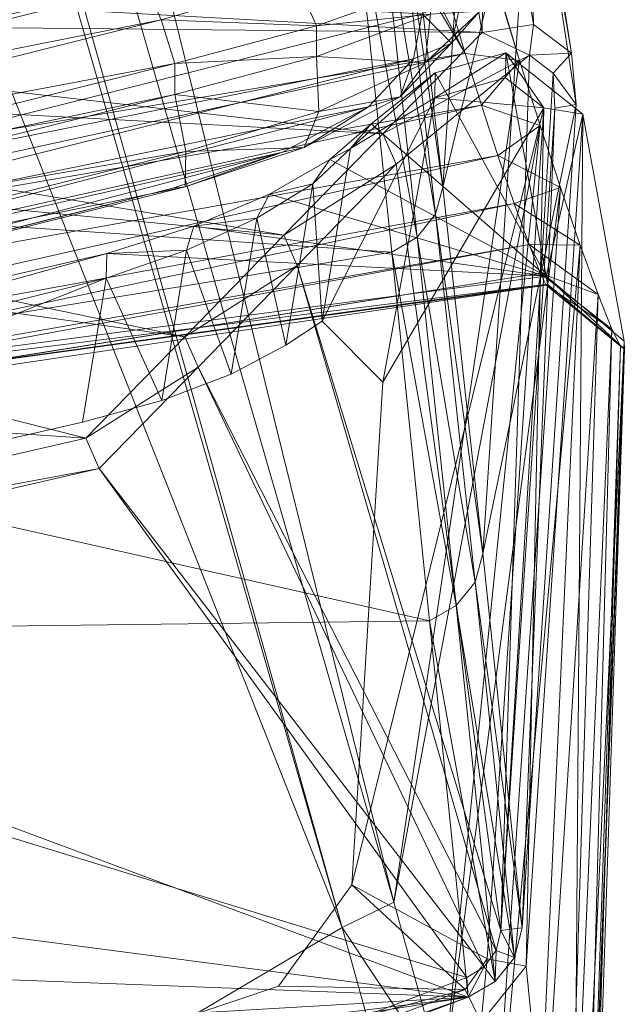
# Model space of a CAD drawing. Header units: inches. Extents: x 813 to 1305, y 19 to 194.
# Tile 135 of 163: x 1181.676 to 1182.601, y 59.761 to 61.268. Entities that reach past the tile are written whole.
import ezdxf

# ---------------------------------------------------------------- set-up
doc = ezdxf.new("R2010")
doc.units = ezdxf.units.IN
doc.header["$MEASUREMENT"] = 0
doc.layers.add('CET color Grey98', color=7, linetype='Continuous', true_color=0xfafafa)
doc.layers.add('CET color Grey99', color=7, linetype='Continuous', true_color=0xfcfcfc)
doc.layers.add('CET Default', color=7, linetype='Continuous')

# ---------------------------------------------------------------- blocks, each defined once
blk = doc.blocks.new('*C286')
at = {"layer": 'CET color Grey98', "linetype": 'Continuous', "lineweight": 0}
for points in [[(-10.023, 20.8553, 16.231), (-10.0147, 20.8859, 15.9454), (-10.0799, 18.9576, 16.6973), (-10.023, 20.8553, 16.231)], [(-10.0147, 20.8859, 15.9454), (-10.0667, 18.9313, 16.5929), (-10.0799, 18.9576, 16.6973), (-10.0147, 20.8859, 15.9454)], [(-10.0147, 20.8859, 15.9454), (-9.9858, 20.7992, 15.675), (-10.0667, 18.9313, 16.5929), (-10.0147, 20.8859, 15.9454)], [(-10.0179, 20.7594, 16.5028), (-10.023, 20.8553, 16.231), (-10.0858, 18.9617, 16.806), (-10.0179, 20.7594, 16.5028)], [(-10.023, 20.8553, 16.231), (-10.0799, 18.9576, 16.6973), (-10.0858, 18.9617, 16.806), (-10.023, 20.8553, 16.231)], [(-9.9858, 20.7992, 15.675), (-10.0456, 18.8782, 16.501), (-10.0667, 18.9313, 16.5929), (-9.9858, 20.7992, 15.675)], [(-9.9858, 20.7992, 15.675), (-9.9371, 20.5998, 15.4756), (-10.0456, 18.8782, 16.501), (-9.9858, 20.7992, 15.675)], [(-10.0179, 20.7594, 16.5028), (-10.0858, 18.9617, 16.806), (-10.0855, 18.9495, 16.9146), (-10.0179, 20.7594, 16.5028)], [(-10.0068, 20.6329, 16.7624), (-10.0179, 20.7594, 16.5028), (-10.0855, 18.9495, 16.9146), (-10.0068, 20.6329, 16.7624)], [(-10.0068, 20.6329, 16.7624), (-10.0855, 18.9495, 16.9146), (-10.022, 18.6021, 18.0046), (-10.0068, 20.6329, 16.7624)], [(-9.9355, 19.906, 18.2244), (-10.0068, 20.6329, 16.7624), (-10.022, 18.6021, 18.0046), (-9.9355, 19.906, 18.2244)], [(-9.9355, 19.906, 18.2244), (-9.8664, 19.9918, 18.2418), (-10.0068, 20.6329, 16.7624), (-9.9355, 19.906, 18.2244)], [(-9.9371, 20.5998, 15.4756), (-10.0184, 18.8029, 16.4277), (-10.0456, 18.8782, 16.501), (-9.9371, 20.5998, 15.4756)], [(-9.9371, 20.5998, 15.4756), (-9.877, 20.3481, 15.3485), (-10.0184, 18.8029, 16.4277), (-9.9371, 20.5998, 15.4756)], [(-8.3805, 20.5992, 15.2105), (-9.6537, 19.8471, 15.1445), (-9.7327, 20.1327, 15.2141), (-8.3805, 20.5992, 15.2105)], [(-9.6537, 19.8471, 15.1445), (-8.3805, 20.5992, 15.2105), (-5.7109, 9.8853, 12.6152), (-9.6537, 19.8471, 15.1445)], [(-8.6794, 20.393, 18.1724), (-8.6781, 20.3631, 18.1111), (-9.8466, 19.9535, 18.3686), (-8.6794, 20.393, 18.1724)], [(-9.8466, 19.9535, 18.3686), (-7.7527, 20.2808, 18.8561), (-8.6794, 20.393, 18.1724), (-9.8466, 19.9535, 18.3686)], [(-9.8664, 19.9918, 18.2418), (-9.8419, 19.9421, 18.2617), (-8.6789, 20.3819, 18.0693), (-9.8664, 19.9918, 18.2418)], [(-8.6789, 20.3819, 18.0693), (-9.8419, 19.9421, 18.2617), (-8.4137, 20.3207, 18.012), (-8.6789, 20.3819, 18.0693)], [(-8.6781, 20.3631, 18.1111), (-9.8449, 19.9236, 18.3084), (-9.8466, 19.9535, 18.3686), (-8.6781, 20.3631, 18.1111)], [(-9.8449, 19.9236, 18.3084), (-8.6781, 20.3631, 18.1111), (-8.153, 19.404, 17.3369), (-9.8449, 19.9236, 18.3084)], [(-9.877, 20.3481, 15.3485), (-9.9881, 18.7147, 16.3719), (-10.0184, 18.8029, 16.4277), (-9.877, 20.3481, 15.3485)], [(-9.877, 20.3481, 15.3485), (-9.8084, 20.0797, 15.267), (-9.9881, 18.7147, 16.3719), (-9.877, 20.3481, 15.3485)], [(-9.8419, 19.9421, 18.2617), (-9.5565, 19.9367, 18.1895), (-8.4137, 20.3207, 18.012), (-9.8419, 19.9421, 18.2617)], [(-9.8466, 19.9535, 18.3686), (-8.0417, 20.1798, 18.9292), (-7.7527, 20.2808, 18.8561), (-9.8466, 19.9535, 18.3686)], [(-9.8466, 19.9535, 18.3686), (-8.2692, 20.0453, 19.0963), (-8.0417, 20.1798, 18.9292), (-9.8466, 19.9535, 18.3686)], [(-9.7327, 20.1327, 15.2141), (-9.6537, 19.8471, 15.1445), (-9.8084, 20.0797, 15.267), (-9.7327, 20.1327, 15.2141)], [(-9.8084, 20.0797, 15.267), (-9.9568, 18.6194, 16.3289), (-9.9881, 18.7147, 16.3719), (-9.8084, 20.0797, 15.267)], [(-9.8084, 20.0797, 15.267), (-9.7328, 19.8084, 15.2023), (-9.9568, 18.6194, 16.3289), (-9.8084, 20.0797, 15.267)], [(-9.6537, 19.8471, 15.1445), (-9.7328, 19.8084, 15.2023), (-9.8084, 20.0797, 15.267), (-9.6537, 19.8471, 15.1445)], [(-9.8466, 19.9535, 18.3686), (-8.3792, 19.8981, 19.3496), (-8.2692, 20.0453, 19.0963), (-9.8466, 19.9535, 18.3686)], [(-9.8664, 19.9918, 18.2418), (-9.9355, 19.906, 18.2244), (-9.876, 19.895, 18.2616), (-9.8664, 19.9918, 18.2418)], [(-9.8419, 19.9421, 18.2617), (-9.8664, 19.9918, 18.2418), (-9.876, 19.895, 18.2616), (-9.8419, 19.9421, 18.2617)], [(-9.8713, 19.9071, 18.3122), (-9.8881, 19.9296, 18.3701), (-9.8466, 19.9535, 18.3686), (-9.8713, 19.9071, 18.3122)], [(-9.8466, 19.9535, 18.3686), (-9.8881, 19.9296, 18.3701), (-9.7877, 19.3776, 19.5489), (-9.8466, 19.9535, 18.3686)], [(-9.8449, 19.9236, 18.3084), (-9.8713, 19.9071, 18.3122), (-9.8466, 19.9535, 18.3686), (-9.8449, 19.9236, 18.3084)], [(-9.8466, 19.9535, 18.3686), (-8.3919, 19.7629, 19.6337), (-8.3792, 19.8981, 19.3496), (-9.8466, 19.9535, 18.3686)], [(-8.3495, 19.3958, 20.4774), (-8.3919, 19.7629, 19.6337), (-9.8466, 19.9535, 18.3686), (-8.3495, 19.3958, 20.4774)], [(-9.7877, 19.3776, 19.5489), (-8.3495, 19.3958, 20.4774), (-9.8466, 19.9535, 18.3686), (-9.7877, 19.3776, 19.5489)], [(-9.8419, 19.9421, 18.2617), (-9.876, 19.895, 18.2616), (-9.6684, 19.7818, 18.1884), (-9.8419, 19.9421, 18.2617)], [(-9.5565, 19.9367, 18.1895), (-9.8419, 19.9421, 18.2617), (-9.6684, 19.7818, 18.1884), (-9.5565, 19.9367, 18.1895)], [(-9.8898, 19.8821, 18.3127), (-9.9176, 19.8927, 18.3642), (-9.8881, 19.9296, 18.3701), (-9.8898, 19.8821, 18.3127)], [(-9.8881, 19.9296, 18.3701), (-9.9176, 19.8927, 18.3642), (-9.8282, 19.3543, 19.5485), (-9.8881, 19.9296, 18.3701)], [(-9.8713, 19.9071, 18.3122), (-9.8898, 19.8821, 18.3127), (-9.8881, 19.9296, 18.3701), (-9.8713, 19.9071, 18.3122)], [(-9.8881, 19.9296, 18.3701), (-9.8282, 19.3543, 19.5485), (-9.7877, 19.3776, 19.5489), (-9.8881, 19.9296, 18.3701)], [(-9.8713, 19.9071, 18.3122), (-9.8449, 19.9236, 18.3084), (-9.2817, 19.1446, 17.5506), (-9.8713, 19.9071, 18.3122)], [(-9.2817, 19.1446, 17.5506), (-9.8449, 19.9236, 18.3084), (-8.153, 19.404, 17.3369), (-9.2817, 19.1446, 17.5506)], [(-9.9355, 19.906, 18.2244), (-10.022, 18.6021, 18.0046), (-9.9623, 18.5926, 18.0424), (-9.9355, 19.906, 18.2244)], [(-9.876, 19.895, 18.2616), (-9.9355, 19.906, 18.2244), (-9.9623, 18.5926, 18.0424), (-9.876, 19.895, 18.2616)], [(-9.8898, 19.8821, 18.3127), (-9.8713, 19.9071, 18.3122), (-9.4333, 18.9893, 17.6823), (-9.8898, 19.8821, 18.3127)], [(-9.4333, 18.9893, 17.6823), (-9.8713, 19.9071, 18.3122), (-9.2817, 19.1446, 17.5506), (-9.4333, 18.9893, 17.6823)], [(-9.6684, 19.7818, 18.1884), (-9.876, 19.895, 18.2616), (-9.9623, 18.5926, 18.0424), (-9.6684, 19.7818, 18.1884)], [(-9.8968, 19.8516, 18.3092), (-9.9293, 19.8474, 18.3542), (-9.9176, 19.8927, 18.3642), (-9.8968, 19.8516, 18.3092)], [(-9.9176, 19.8927, 18.3642), (-9.9293, 19.8474, 18.3542), (-9.8573, 19.3185, 19.5409), (-9.9176, 19.8927, 18.3642)], [(-9.8898, 19.8821, 18.3127), (-9.8968, 19.8516, 18.3092), (-9.9176, 19.8927, 18.3642), (-9.8898, 19.8821, 18.3127)], [(-9.9176, 19.8927, 18.3642), (-9.8573, 19.3185, 19.5409), (-9.8282, 19.3543, 19.5485), (-9.9176, 19.8927, 18.3642)], [(-9.8968, 19.8516, 18.3092), (-9.8898, 19.8821, 18.3127), (-9.5849, 18.8341, 17.8141), (-9.8968, 19.8516, 18.3092)], [(-9.5849, 18.8341, 17.8141), (-9.8898, 19.8821, 18.3127), (-9.4333, 18.9893, 17.6823), (-9.5849, 18.8341, 17.8141)], [(-9.9795, 18.5931, 18.113), (-10.012, 18.5876, 18.1575), (-9.9293, 19.8474, 18.3542), (-9.9795, 18.5931, 18.113)], [(-9.9293, 19.8474, 18.3542), (-10.012, 18.5876, 18.1575), (-9.869, 19.2746, 19.5297), (-9.9293, 19.8474, 18.3542)], [(-9.9795, 18.5931, 18.113), (-9.8968, 19.8516, 18.3092), (-9.9769, 18.5393, 18.1031), (-9.9795, 18.5931, 18.113)], [(-9.8968, 19.8516, 18.3092), (-9.9795, 18.5931, 18.113), (-9.9293, 19.8474, 18.3542), (-9.8968, 19.8516, 18.3092)], [(-9.9769, 18.5393, 18.1031), (-9.8968, 19.8516, 18.3092), (-9.9405, 18.5118, 18.089), (-9.9769, 18.5393, 18.1031)], [(-9.9405, 18.5118, 18.089), (-9.8968, 19.8516, 18.3092), (-9.7366, 18.6789, 17.9458), (-9.9405, 18.5118, 18.089)], [(-9.9293, 19.8474, 18.3542), (-9.869, 19.2746, 19.5297), (-9.8573, 19.3185, 19.5409), (-9.9293, 19.8474, 18.3542)], [(-9.7366, 18.6789, 17.9458), (-9.8968, 19.8516, 18.3092), (-9.5849, 18.8341, 17.8141), (-9.7366, 18.6789, 17.9458)], [(-9.7328, 19.8084, 15.2023), (-9.6537, 19.8471, 15.1445), (-6.4538, 8.4509, 12.4195), (-9.7328, 19.8084, 15.2023)], [(-9.6537, 19.8471, 15.1445), (-6.3755, 8.4869, 12.3648), (-6.4538, 8.4509, 12.4195), (-9.6537, 19.8471, 15.1445)], [(-6.3755, 8.4869, 12.3648), (-9.6537, 19.8471, 15.1445), (-5.7109, 9.8853, 12.6152), (-6.3755, 8.4869, 12.3648)], [(-9.7328, 19.8084, 15.2023), (-9.9255, 18.5204, 16.295), (-9.9568, 18.6194, 16.3289), (-9.7328, 19.8084, 15.2023)], [(-6.8688, 8.245, 13.4908), (-9.9255, 18.5204, 16.295), (-9.7328, 19.8084, 15.2023), (-6.8688, 8.245, 13.4908)], [(-6.4538, 8.4509, 12.4195), (-6.8688, 8.245, 13.4908), (-9.7328, 19.8084, 15.2023), (-6.4538, 8.4509, 12.4195)], [(-9.7161, 19.0122, 18.0577), (-9.6684, 19.7818, 18.1884), (-9.9623, 18.5926, 18.0424), (-9.7161, 19.0122, 18.0577)], [(-8.3079, 19.0452, 21.3281), (-8.3495, 19.3958, 20.4774), (-9.7877, 19.3776, 19.5489), (-8.3079, 19.0452, 21.3281)], [(-8.153, 19.404, 17.3369), (-8.1352, 19.357, 17.3634), (-9.2817, 19.1446, 17.5506), (-8.153, 19.404, 17.3369)], [(-9.7877, 19.3776, 19.5489), (-9.8282, 19.3543, 19.5485), (-9.73, 18.8134, 20.7349), (-9.7877, 19.3776, 19.5489)], [(-9.73, 18.8134, 20.7349), (-8.3079, 19.0452, 21.3281), (-9.7877, 19.3776, 19.5489), (-9.73, 18.8134, 20.7349)], [(-9.8282, 19.3543, 19.5485), (-9.8573, 19.3185, 19.5409), (-9.7686, 18.7903, 20.732), (-9.8282, 19.3543, 19.5485)], [(-9.8282, 19.3543, 19.5485), (-9.7686, 18.7903, 20.732), (-9.73, 18.8134, 20.7349), (-9.8282, 19.3543, 19.5485)], [(-9.2563, 19.0737, 17.5233), (-9.2926, 18.8535, 17.4893), (-8.0301, 19.3542, 17.3059), (-9.2563, 19.0737, 17.5233)], [(-9.2926, 18.8535, 17.4893), (-7.9854, 19.1817, 17.2632), (-8.0301, 19.3542, 17.3059), (-9.2926, 18.8535, 17.4893)], [(-8.1352, 19.357, 17.3634), (-9.2614, 19.0981, 17.5767), (-9.2817, 19.1446, 17.5506), (-8.1352, 19.357, 17.3634)], [(-8.1352, 19.357, 17.3634), (-6.7623, 18.931, 18.7854), (-9.2614, 19.0981, 17.5767), (-8.1352, 19.357, 17.3634)], [(-9.8573, 19.3185, 19.5409), (-9.869, 19.2746, 19.5297), (-9.7965, 18.7554, 20.7232), (-9.8573, 19.3185, 19.5409)], [(-9.8573, 19.3185, 19.5409), (-9.7965, 18.7554, 20.7232), (-9.7686, 18.7903, 20.732), (-9.8573, 19.3185, 19.5409)], [(-10.012, 18.5876, 18.1575), (-9.9436, 18.1447, 19.3529), (-9.869, 19.2746, 19.5297), (-10.012, 18.5876, 18.1575)], [(-9.869, 19.2746, 19.5297), (-9.9436, 18.1447, 19.3529), (-9.8081, 18.7138, 20.7108), (-9.869, 19.2746, 19.5297)], [(-9.869, 19.2746, 19.5297), (-9.8081, 18.7138, 20.7108), (-9.7965, 18.7554, 20.7232), (-9.869, 19.2746, 19.5297)], [(-9.2926, 18.8535, 17.4893), (-9.2936, 18.8156, 17.4323), (-7.9854, 19.1817, 17.2632), (-9.2926, 18.8535, 17.4893)], [(-9.2936, 18.8156, 17.4323), (-8.0486, 19.1016, 17.2123), (-7.9854, 19.1817, 17.2632), (-9.2936, 18.8156, 17.4323)], [(-9.966, 18.864, 16.7272), (-8.0566, 19.148, 17.021), (-8.0531, 19.1272, 17.1172), (-9.966, 18.864, 16.7272)], [(-9.966, 18.864, 16.7272), (-9.9569, 18.8455, 16.6439), (-8.0566, 19.148, 17.021), (-9.966, 18.864, 16.7272)], [(-9.9569, 18.8455, 16.6439), (-8.0551, 19.149, 16.9237), (-8.0566, 19.148, 17.021), (-9.9569, 18.8455, 16.6439)], [(-9.9569, 18.8455, 16.6439), (-9.9399, 18.802, 16.572), (-8.0551, 19.149, 16.9237), (-9.9569, 18.8455, 16.6439)], [(-9.9399, 18.802, 16.572), (-8.0496, 19.1341, 16.8263), (-8.0551, 19.149, 16.9237), (-9.9399, 18.802, 16.572)], [(-9.2817, 19.1446, 17.5506), (-9.2614, 19.0981, 17.5767), (-9.4333, 18.9893, 17.6823), (-9.2817, 19.1446, 17.5506)], [(-9.968, 18.8624, 16.8138), (-8.0531, 19.1272, 17.1172), (-8.0486, 19.1016, 17.2123), (-9.968, 18.8624, 16.8138)], [(-9.968, 18.8624, 16.8138), (-9.966, 18.864, 16.7272), (-8.0531, 19.1272, 17.1172), (-9.968, 18.8624, 16.8138)], [(-9.9399, 18.802, 16.572), (-9.9173, 18.7388, 16.5175), (-8.0496, 19.1341, 16.8263), (-9.9399, 18.802, 16.572)], [(-9.9173, 18.7388, 16.5175), (-8.0352, 19.0825, 16.7462), (-8.0496, 19.1341, 16.8263), (-9.9173, 18.7388, 16.5175)], [(-9.9661, 18.85, 16.8999), (-9.968, 18.8624, 16.8138), (-8.0486, 19.1016, 17.2123), (-9.9661, 18.85, 16.8999)], [(-9.9661, 18.85, 16.8999), (-8.0486, 19.1016, 17.2123), (-9.2936, 18.8156, 17.4323), (-9.9661, 18.85, 16.8999)], [(-9.2614, 19.0981, 17.5767), (-9.413, 18.9429, 17.7084), (-9.4333, 18.9893, 17.6823), (-9.2614, 19.0981, 17.5767)], [(-9.2614, 19.0981, 17.5767), (-7.6907, 18.702, 18.9099), (-9.413, 18.9429, 17.7084), (-9.2614, 19.0981, 17.5767)], [(-6.7623, 18.931, 18.7854), (-7.6907, 18.702, 18.9099), (-9.2614, 19.0981, 17.5767), (-6.7623, 18.931, 18.7854)], [(-9.9173, 18.7388, 16.5175), (-9.8923, 18.6656, 16.478), (-8.0352, 19.0825, 16.7462), (-9.9173, 18.7388, 16.5175)], [(-9.8923, 18.6656, 16.478), (-8.0156, 19.0014, 16.6938), (-8.0352, 19.0825, 16.7462), (-9.8923, 18.6656, 16.478)], [(-9.2926, 18.8535, 17.4893), (-9.2563, 19.0737, 17.5233), (-9.3779, 19.0405, 17.5635), (-9.2926, 18.8535, 17.4893)], [(-8.2668, 18.7149, 22.1869), (-8.3079, 19.0452, 21.3281), (-9.73, 18.8134, 20.7349), (-8.2668, 18.7149, 22.1869)], [(-9.4157, 18.8105, 17.5285), (-9.3779, 19.0405, 17.5635), (-9.4839, 19.0003, 17.6316), (-9.4157, 18.8105, 17.5285)], [(-9.4157, 18.8105, 17.5285), (-9.2926, 18.8535, 17.4893), (-9.3779, 19.0405, 17.5635), (-9.4157, 18.8105, 17.5285)], [(-9.7161, 19.0122, 18.0577), (-9.9623, 18.5926, 18.0424), (-9.7955, 18.5771, 17.997), (-9.7161, 19.0122, 18.0577)], [(-9.7161, 19.0122, 18.0577), (-9.7955, 18.5771, 17.997), (-9.623, 18.9191, 17.8376), (-9.7161, 19.0122, 18.0577)], [(-9.8923, 18.6656, 16.478), (-9.8671, 18.5886, 16.4463), (-8.0156, 19.0014, 16.6938), (-9.8923, 18.6656, 16.478)], [(-9.8671, 18.5886, 16.4463), (-7.9966, 18.9122, 16.6566), (-8.0156, 19.0014, 16.6938), (-9.8671, 18.5886, 16.4463)], [(-9.4333, 18.9893, 17.6823), (-9.413, 18.9429, 17.7084), (-9.5849, 18.8341, 17.8141), (-9.4333, 18.9893, 17.6823)], [(-9.5233, 18.7617, 17.5957), (-9.4839, 19.0003, 17.6316), (-9.5678, 18.9558, 17.7234), (-9.5233, 18.7617, 17.5957)], [(-9.5233, 18.7617, 17.5957), (-9.4157, 18.8105, 17.5285), (-9.4839, 19.0003, 17.6316), (-9.5233, 18.7617, 17.5957)], [(-10.0855, 18.9495, 16.9146), (-10.0858, 18.9617, 16.806), (-9.9661, 18.85, 16.8999), (-10.0855, 18.9495, 16.9146)], [(-10.0858, 18.9617, 16.806), (-9.968, 18.8624, 16.8138), (-9.9661, 18.85, 16.8999), (-10.0858, 18.9617, 16.806)], [(-10.0858, 18.9617, 16.806), (-10.0799, 18.9576, 16.6973), (-9.968, 18.8624, 16.8138), (-10.0858, 18.9617, 16.806)], [(-10.0799, 18.9576, 16.6973), (-9.966, 18.864, 16.7272), (-9.968, 18.8624, 16.8138), (-10.0799, 18.9576, 16.6973)], [(-10.0799, 18.9576, 16.6973), (-10.0667, 18.9313, 16.5929), (-9.966, 18.864, 16.7272), (-10.0799, 18.9576, 16.6973)], [(-10.022, 18.6021, 18.0046), (-10.0855, 18.9495, 16.9146), (-9.9661, 18.85, 16.8999), (-10.022, 18.6021, 18.0046)], [(-9.609, 18.7088, 17.6871), (-9.5678, 18.9558, 17.7234), (-9.623, 18.9191, 17.8376), (-9.609, 18.7088, 17.6871)], [(-9.609, 18.7088, 17.6871), (-9.5233, 18.7617, 17.5957), (-9.5678, 18.9558, 17.7234), (-9.609, 18.7088, 17.6871)], [(-9.413, 18.9429, 17.7084), (-9.5646, 18.7876, 17.8402), (-9.5849, 18.8341, 17.8141), (-9.413, 18.9429, 17.7084)], [(-9.413, 18.9429, 17.7084), (-7.9261, 18.6321, 18.967), (-9.5646, 18.7876, 17.8402), (-9.413, 18.9429, 17.7084)], [(-7.6907, 18.702, 18.9099), (-7.9261, 18.6321, 18.967), (-9.413, 18.9429, 17.7084), (-7.6907, 18.702, 18.9099)], [(-10.0667, 18.9313, 16.5929), (-9.9569, 18.8455, 16.6439), (-9.966, 18.864, 16.7272), (-10.0667, 18.9313, 16.5929)], [(-10.0667, 18.9313, 16.5929), (-10.0456, 18.8782, 16.501), (-9.9569, 18.8455, 16.6439), (-10.0667, 18.9313, 16.5929)], [(-9.8671, 18.5886, 16.4463), (-9.8421, 18.5093, 16.4205), (-7.9966, 18.9122, 16.6566), (-9.8671, 18.5886, 16.4463)], [(-9.8421, 18.5093, 16.4205), (-7.9789, 18.8196, 16.6276), (-7.9966, 18.9122, 16.6566), (-9.8421, 18.5093, 16.4205)], [(-9.7955, 18.5771, 17.997), (-9.6667, 18.6546, 17.7976), (-9.623, 18.9191, 17.8376), (-9.7955, 18.5771, 17.997)], [(-9.6667, 18.6546, 17.7976), (-9.609, 18.7088, 17.6871), (-9.623, 18.9191, 17.8376), (-9.6667, 18.6546, 17.7976)], [(-10.0456, 18.8782, 16.501), (-9.9399, 18.802, 16.572), (-9.9569, 18.8455, 16.6439), (-10.0456, 18.8782, 16.501)], [(-10.0456, 18.8782, 16.501), (-10.0184, 18.8029, 16.4277), (-9.9399, 18.802, 16.572), (-10.0456, 18.8782, 16.501)], [(-9.2936, 18.8156, 17.4323), (-9.2926, 18.8535, 17.4893), (-9.4157, 18.8105, 17.5285), (-9.2936, 18.8156, 17.4323)], [(-9.9045, 18.5085, 17.9621), (-10.022, 18.6021, 18.0046), (-9.9661, 18.85, 16.8999), (-9.9045, 18.5085, 17.9621)], [(-9.7963, 18.5391, 17.9401), (-9.9045, 18.5085, 17.9621), (-9.9661, 18.85, 16.8999), (-9.7963, 18.5391, 17.9401)], [(-9.6983, 18.6173, 17.7717), (-9.7963, 18.5391, 17.9401), (-9.9661, 18.85, 16.8999), (-9.6983, 18.6173, 17.7717)], [(-9.9661, 18.85, 16.8999), (-9.2936, 18.8156, 17.4323), (-9.4267, 18.7739, 17.4772), (-9.9661, 18.85, 16.8999)], [(-9.9661, 18.85, 16.8999), (-9.4267, 18.7739, 17.4772), (-9.5427, 18.7249, 17.5515), (-9.9661, 18.85, 16.8999)], [(-9.9661, 18.85, 16.8999), (-9.5427, 18.7249, 17.5515), (-9.6352, 18.6716, 17.6514), (-9.9661, 18.85, 16.8999)], [(-9.6352, 18.6716, 17.6514), (-9.6983, 18.6173, 17.7717), (-9.9661, 18.85, 16.8999), (-9.6352, 18.6716, 17.6514)], [(-9.5849, 18.8341, 17.8141), (-9.5646, 18.7876, 17.8402), (-9.7366, 18.6789, 17.9458), (-9.5849, 18.8341, 17.8141)], [(-7.9789, 18.8196, 16.6276), (-9.8421, 18.5093, 16.4205), (-7.1463, 13.9871, 15.2796), (-7.9789, 18.8196, 16.6276)], [(-9.73, 18.8134, 20.7349), (-9.7686, 18.7903, 20.732), (-9.6733, 18.2711, 21.931), (-9.73, 18.8134, 20.7349)], [(-9.6733, 18.2711, 21.931), (-8.2668, 18.7149, 22.1869), (-9.73, 18.8134, 20.7349), (-9.6733, 18.2711, 21.931)], [(-9.4267, 18.7739, 17.4772), (-9.4157, 18.8105, 17.5285), (-9.5233, 18.7617, 17.5957), (-9.4267, 18.7739, 17.4772)], [(-9.4267, 18.7739, 17.4772), (-9.2936, 18.8156, 17.4323), (-9.4157, 18.8105, 17.5285), (-9.4267, 18.7739, 17.4772)], [(-10.0184, 18.8029, 16.4277), (-9.9173, 18.7388, 16.5175), (-9.9399, 18.802, 16.572), (-10.0184, 18.8029, 16.4277)], [(-10.0184, 18.8029, 16.4277), (-9.9881, 18.7147, 16.3719), (-9.9173, 18.7388, 16.5175), (-10.0184, 18.8029, 16.4277)], [(-9.7686, 18.7903, 20.732), (-9.7965, 18.7554, 20.7232), (-9.7095, 18.2481, 21.9256), (-9.7686, 18.7903, 20.732)], [(-9.7686, 18.7903, 20.732), (-9.7095, 18.2481, 21.9256), (-9.6733, 18.2711, 21.931), (-9.7686, 18.7903, 20.732)], [(-9.5646, 18.7876, 17.8402), (-9.7163, 18.6324, 17.9719), (-9.7366, 18.6789, 17.9458), (-9.5646, 18.7876, 17.8402)], [(-9.5646, 18.7876, 17.8402), (-8.1197, 18.5478, 19.0993), (-9.7163, 18.6324, 17.9719), (-9.5646, 18.7876, 17.8402)], [(-7.9261, 18.6321, 18.967), (-8.1197, 18.5478, 19.0993), (-9.5646, 18.7876, 17.8402), (-7.9261, 18.6321, 18.967)], [(-9.5427, 18.7249, 17.5515), (-9.5233, 18.7617, 17.5957), (-9.609, 18.7088, 17.6871), (-9.5427, 18.7249, 17.5515)], [(-9.5427, 18.7249, 17.5515), (-9.4267, 18.7739, 17.4772), (-9.5233, 18.7617, 17.5957), (-9.5427, 18.7249, 17.5515)], [(-9.7965, 18.7554, 20.7232), (-9.8081, 18.7138, 20.7108), (-9.7357, 18.2141, 21.9155), (-9.7965, 18.7554, 20.7232)], [(-9.7965, 18.7554, 20.7232), (-9.7357, 18.2141, 21.9155), (-9.7095, 18.2481, 21.9256), (-9.7965, 18.7554, 20.7232)], [(-9.9881, 18.7147, 16.3719), (-9.8923, 18.6656, 16.478), (-9.9173, 18.7388, 16.5175), (-9.9881, 18.7147, 16.3719)], [(-9.6352, 18.6716, 17.6514), (-9.5427, 18.7249, 17.5515), (-9.609, 18.7088, 17.6871), (-9.6352, 18.6716, 17.6514)], [(-9.9881, 18.7147, 16.3719), (-9.9568, 18.6194, 16.3289), (-9.8923, 18.6656, 16.478), (-9.9881, 18.7147, 16.3719)], [(-9.9436, 18.1447, 19.3529), (-9.8749, 17.7114, 20.5518), (-9.8081, 18.7138, 20.7108), (-9.9436, 18.1447, 19.3529)], [(-9.8081, 18.7138, 20.7108), (-9.8749, 17.7114, 20.5518), (-9.7468, 18.1747, 21.9021), (-9.8081, 18.7138, 20.7108)], [(-9.8081, 18.7138, 20.7108), (-9.7468, 18.1747, 21.9021), (-9.7357, 18.2141, 21.9155), (-9.8081, 18.7138, 20.7108)], [(-8.2257, 18.4068, 23.0539), (-8.2668, 18.7149, 22.1869), (-9.6733, 18.2711, 21.931), (-8.2257, 18.4068, 23.0539)], [(-9.6352, 18.6716, 17.6514), (-9.609, 18.7088, 17.6871), (-9.6667, 18.6546, 17.7976), (-9.6352, 18.6716, 17.6514)], [(-9.7366, 18.6789, 17.9458), (-9.7163, 18.6324, 17.9719), (-9.9405, 18.5118, 18.089), (-9.7366, 18.6789, 17.9458)], [(-9.6983, 18.6173, 17.7717), (-9.6352, 18.6716, 17.6514), (-9.6667, 18.6546, 17.7976), (-9.6983, 18.6173, 17.7717)], [(-9.9568, 18.6194, 16.3289), (-9.8671, 18.5886, 16.4463), (-9.8923, 18.6656, 16.478), (-9.9568, 18.6194, 16.3289)], [(-9.7955, 18.5771, 17.997), (-9.7963, 18.5391, 17.9401), (-9.6667, 18.6546, 17.7976), (-9.7955, 18.5771, 17.997)], [(-9.7963, 18.5391, 17.9401), (-9.6983, 18.6173, 17.7717), (-9.6667, 18.6546, 17.7976), (-9.7963, 18.5391, 17.9401)], [(-9.7163, 18.6324, 17.9719), (-9.8679, 18.4772, 18.1037), (-9.9405, 18.5118, 18.089), (-9.7163, 18.6324, 17.9719)], [(-9.7163, 18.6324, 17.9719), (-8.2123, 18.4611, 19.3139), (-9.8679, 18.4772, 18.1037), (-9.7163, 18.6324, 17.9719)], [(-8.1197, 18.5478, 19.0993), (-8.2123, 18.4611, 19.3139), (-9.7163, 18.6324, 17.9719), (-8.1197, 18.5478, 19.0993)], [(-9.9568, 18.6194, 16.3289), (-9.9255, 18.5204, 16.295), (-9.8671, 18.5886, 16.4463), (-9.9568, 18.6194, 16.3289)], [(-9.9623, 18.5926, 18.0424), (-10.022, 18.6021, 18.0046), (-9.9045, 18.5085, 17.9621), (-9.9623, 18.5926, 18.0424)], [(-7.7857, 18.6026, 32.6297), (-7.864, 18.2406, 30.7909), (-9.2172, 17.6854, 30.797), (-7.7857, 18.6026, 32.6297)], [(-9.109, 18.1461, 32.5972), (-7.7857, 18.6026, 32.6297), (-9.2172, 17.6854, 30.797), (-9.109, 18.1461, 32.5972)], [(-9.9795, 18.5931, 18.113), (-9.9769, 18.5393, 18.1031), (-10.012, 18.5876, 18.1575), (-9.9795, 18.5931, 18.113)], [(-9.9769, 18.5393, 18.1031), (-10.0049, 18.5089, 18.1394), (-10.012, 18.5876, 18.1575), (-9.9769, 18.5393, 18.1031)], [(-10.012, 18.5876, 18.1575), (-10.0049, 18.5089, 18.1394), (-9.9436, 18.1447, 19.3529), (-10.012, 18.5876, 18.1575)], [(-9.9037, 18.5465, 18.0188), (-9.9623, 18.5926, 18.0424), (-9.9045, 18.5085, 17.9621), (-9.9037, 18.5465, 18.0188)], [(-9.9623, 18.5926, 18.0424), (-9.9037, 18.5465, 18.0188), (-9.7955, 18.5771, 17.997), (-9.9623, 18.5926, 18.0424)], [(-9.9255, 18.5204, 16.295), (-9.8421, 18.5093, 16.4205), (-9.8671, 18.5886, 16.4463), (-9.9255, 18.5204, 16.295)], [(-9.1485, 18.1237, 32.6031), (-9.1767, 18.0869, 32.6109), (-9.0436, 18.5921, 34.4021), (-9.1485, 18.1237, 32.6031)], [(-9.1767, 18.0869, 32.6109), (-9.0741, 18.5546, 34.411), (-9.0436, 18.5921, 34.4021), (-9.1767, 18.0869, 32.6109)], [(-9.9037, 18.5465, 18.0188), (-9.9045, 18.5085, 17.9621), (-9.7955, 18.5771, 17.997), (-9.9037, 18.5465, 18.0188)], [(-9.9045, 18.5085, 17.9621), (-9.7963, 18.5391, 17.9401), (-9.7955, 18.5771, 17.997), (-9.9045, 18.5085, 17.9621)], [(-9.1767, 18.0869, 32.6109), (-9.1865, 18.0434, 32.6182), (-9.0741, 18.5546, 34.411), (-9.1767, 18.0869, 32.6109)], [(-9.1865, 18.0434, 32.6182), (-9.0849, 18.5094, 34.4202), (-9.0741, 18.5546, 34.411), (-9.1865, 18.0434, 32.6182)], [(-9.9769, 18.5393, 18.1031), (-9.9405, 18.5118, 18.089), (-10.0049, 18.5089, 18.1394), (-9.9769, 18.5393, 18.1031)], [(-6.8688, 8.245, 13.4908), (-6.7864, 8.2345, 13.6193), (-9.9255, 18.5204, 16.295), (-6.8688, 8.245, 13.4908)], [(-6.7864, 8.2345, 13.6193), (-9.8421, 18.5093, 16.4205), (-9.9255, 18.5204, 16.295), (-6.7864, 8.2345, 13.6193)], [(-9.9405, 18.5118, 18.089), (-9.9465, 18.4653, 18.1183), (-10.0049, 18.5089, 18.1394), (-9.9405, 18.5118, 18.089)], [(-10.0049, 18.5089, 18.1394), (-9.9354, 18.0645, 19.3346), (-9.9436, 18.1447, 19.3529), (-10.0049, 18.5089, 18.1394)], [(-10.0049, 18.5089, 18.1394), (-9.9465, 18.4653, 18.1183), (-9.9354, 18.0645, 19.3346), (-10.0049, 18.5089, 18.1394)], [(-9.9405, 18.5118, 18.089), (-9.8679, 18.4772, 18.1037), (-9.9465, 18.4653, 18.1183), (-9.9405, 18.5118, 18.089)], [(-9.8421, 18.5093, 16.4205), (-7.3371, 13.7037, 15.1858), (-7.1463, 13.9871, 15.2796), (-9.8421, 18.5093, 16.4205)], [(-7.3371, 13.7037, 15.1858), (-9.8421, 18.5093, 16.4205), (-6.7864, 8.2345, 13.6193), (-7.3371, 13.7037, 15.1858)], [(-9.1865, 18.0434, 32.6182), (-9.1882, 18.0031, 32.6368), (-9.0849, 18.5094, 34.4202), (-9.1865, 18.0434, 32.6182)], [(-9.1882, 18.0031, 32.6368), (-9.0866, 18.4697, 34.437), (-9.0849, 18.5094, 34.4202), (-9.1882, 18.0031, 32.6368)], [(-9.9465, 18.4653, 18.1183), (-9.8679, 18.4772, 18.1037), (-9.8737, 18.0216, 19.3137), (-9.9465, 18.4653, 18.1183)], [(-9.8679, 18.4772, 18.1037), (-9.7932, 18.0342, 19.3019), (-9.8737, 18.0216, 19.3137), (-9.8679, 18.4772, 18.1037)], [(-9.8679, 18.4772, 18.1037), (-8.2233, 18.3864, 19.5546), (-9.7932, 18.0342, 19.3019), (-9.8679, 18.4772, 18.1037)], [(-8.2123, 18.4611, 19.3139), (-8.2233, 18.3864, 19.5546), (-9.8679, 18.4772, 18.1037), (-8.2123, 18.4611, 19.3139)], [(-9.9465, 18.4653, 18.1183), (-9.8737, 18.0216, 19.3137), (-9.9354, 18.0645, 19.3346), (-9.9465, 18.4653, 18.1183)], [(-9.1882, 18.0031, 32.6368), (-9.1584, 17.9129, 32.6468), (-9.0866, 18.4697, 34.437), (-9.1882, 18.0031, 32.6368)]]:
    blk.add_3dface(points, dxfattribs=at)
at = {"layer": 'CET color Grey99', "linetype": 'Continuous', "lineweight": 0}
for points in [[(-8.2571, 19.0035, 17.5234), (-9.3947, 18.7158, 17.7489), (-8.3486, 18.9797, 17.5683), (-8.2571, 19.0035, 17.5234)], [(-9.3947, 18.7158, 17.7489), (-8.2571, 19.0035, 17.5234), (-8.2748, 19.0003, 17.4317), (-9.3947, 18.7158, 17.7489)], [(-9.4135, 18.7136, 17.6558), (-8.2748, 19.0003, 17.4317), (-8.2754, 18.9449, 17.3566), (-9.4135, 18.7136, 17.6558)], [(-9.4135, 18.7136, 17.6558), (-9.3947, 18.7158, 17.7489), (-8.2748, 19.0003, 17.4317), (-9.4135, 18.7136, 17.6558)], [(-9.3947, 18.7158, 17.7489), (-9.5625, 18.6603, 17.8069), (-8.3486, 18.9797, 17.5683), (-9.3947, 18.7158, 17.7489)], [(-8.3486, 18.9797, 17.5683), (-9.5625, 18.6603, 17.8069), (-8.4572, 18.9103, 17.7106), (-8.3486, 18.9797, 17.5683)], [(-9.4147, 18.6593, 17.5781), (-8.2754, 18.9449, 17.3566), (-8.2587, 18.8574, 17.3246), (-9.4147, 18.6593, 17.5781)], [(-9.4147, 18.6593, 17.5781), (-9.4135, 18.7136, 17.6558), (-8.2754, 18.9449, 17.3566), (-9.4147, 18.6593, 17.5781)], [(-9.5625, 18.6603, 17.8069), (-9.694, 18.5912, 17.9163), (-8.4572, 18.9103, 17.7106), (-9.5625, 18.6603, 17.8069)], [(-8.4572, 18.9103, 17.7106), (-9.694, 18.5912, 17.9163), (-8.4962, 18.8369, 17.9003), (-8.4572, 18.9103, 17.7106)], [(-9.3976, 18.5722, 17.5446), (-9.4147, 18.6593, 17.5781), (-8.2587, 18.8574, 17.3246), (-9.3976, 18.5722, 17.5446)], [(-9.3976, 18.5722, 17.5446), (-8.2587, 18.8574, 17.3246), (-8.2591, 18.8105, 17.3247), (-9.3976, 18.5722, 17.5446)], [(-9.694, 18.5912, 17.9163), (-9.7628, 18.5174, 18.0701), (-8.4962, 18.8369, 17.9003), (-9.694, 18.5912, 17.9163)], [(-8.4962, 18.8369, 17.9003), (-9.7628, 18.5174, 18.0701), (-8.5026, 18.7697, 18.0836), (-8.4962, 18.8369, 17.9003)], [(-9.3977, 18.525, 17.5446), (-8.2591, 18.8105, 17.3247), (-8.24, 18.7429, 17.3376), (-9.3977, 18.525, 17.5446)], [(-9.3977, 18.525, 17.5446), (-9.3976, 18.5722, 17.5446), (-8.2591, 18.8105, 17.3247), (-9.3977, 18.525, 17.5446)], [(-9.7628, 18.5174, 18.0701), (-9.7765, 18.4485, 18.2423), (-8.5026, 18.7697, 18.0836), (-9.7628, 18.5174, 18.0701)], [(-8.5026, 18.7697, 18.0836), (-9.7765, 18.4485, 18.2423), (-8.44, 18.3824, 19.2534), (-8.5026, 18.7697, 18.0836)], [(-9.3766, 18.4579, 17.5556), (-9.3977, 18.525, 17.5446), (-8.24, 18.7429, 17.3376), (-9.3766, 18.4579, 17.5556)], [(-9.3766, 18.4579, 17.5556), (-8.24, 18.7429, 17.3376), (-8.2196, 18.6875, 17.3799), (-9.3766, 18.4579, 17.5556)], [(-9.5625, 18.6603, 17.8069), (-9.3947, 18.7158, 17.7489), (-9.4135, 18.7136, 17.6558), (-9.5625, 18.6603, 17.8069)], [(-9.5958, 18.6531, 17.7253), (-9.4135, 18.7136, 17.6558), (-9.4147, 18.6593, 17.5781), (-9.5958, 18.6531, 17.7253)], [(-9.5958, 18.6531, 17.7253), (-9.5625, 18.6603, 17.8069), (-9.4135, 18.7136, 17.6558), (-9.5958, 18.6531, 17.7253)], [(-9.3531, 18.4036, 17.5948), (-9.3766, 18.4579, 17.5556), (-8.2196, 18.6875, 17.3799), (-9.3531, 18.4036, 17.5948)], [(-9.3531, 18.4036, 17.5948), (-8.2196, 18.6875, 17.3799), (-8.2, 18.6534, 17.4405), (-9.3531, 18.4036, 17.5948)], [(-9.694, 18.5912, 17.9163), (-9.5625, 18.6603, 17.8069), (-9.5958, 18.6531, 17.7253), (-9.694, 18.5912, 17.9163)], [(-9.6181, 18.5981, 17.6538), (-9.4147, 18.6593, 17.5781), (-9.3976, 18.5722, 17.5446), (-9.6181, 18.5981, 17.6538)], [(-9.6181, 18.5981, 17.6538), (-9.5958, 18.6531, 17.7253), (-9.4147, 18.6593, 17.5781), (-9.6181, 18.5981, 17.6538)], [(-9.7427, 18.5759, 17.8594), (-9.5958, 18.6531, 17.7253), (-9.6181, 18.5981, 17.6538), (-9.7427, 18.5759, 17.8594)], [(-9.7427, 18.5759, 17.8594), (-9.694, 18.5912, 17.9163), (-9.5958, 18.6531, 17.7253), (-9.7427, 18.5759, 17.8594)], [(-9.3315, 18.3701, 17.6537), (-8.2, 18.6534, 17.4405), (-9.4938, 18.3167, 17.7074), (-9.3315, 18.3701, 17.6537)], [(-8.2, 18.6534, 17.4405), (-8.3486, 18.5981, 17.5165), (-9.4938, 18.3167, 17.7074), (-8.2, 18.6534, 17.4405)], [(-9.3315, 18.3701, 17.6537), (-9.3531, 18.4036, 17.5948), (-8.2, 18.6534, 17.4405), (-9.3315, 18.3701, 17.6537)], [(-9.7808, 18.5239, 17.8), (-9.6181, 18.5981, 17.6538), (-9.6147, 18.5139, 17.6204), (-9.7808, 18.5239, 17.8)], [(-9.7808, 18.5239, 17.8), (-9.7427, 18.5759, 17.8594), (-9.6181, 18.5981, 17.6538), (-9.7808, 18.5239, 17.8)], [(-9.4938, 18.3167, 17.7074), (-8.3486, 18.5981, 17.5165), (-9.623, 18.2506, 17.8109), (-9.4938, 18.3167, 17.7074)], [(-8.3486, 18.5981, 17.5165), (-8.4572, 18.5287, 17.6588), (-9.623, 18.2506, 17.8109), (-8.3486, 18.5981, 17.5165)], [(-9.6147, 18.5139, 17.6204), (-9.6181, 18.5981, 17.6538), (-9.3976, 18.5722, 17.5446), (-9.6147, 18.5139, 17.6204)], [(-9.7628, 18.5174, 18.0701), (-9.694, 18.5912, 17.9163), (-9.7427, 18.5759, 17.8594), (-9.7628, 18.5174, 18.0701)], [(-9.8212, 18.4936, 18.0424), (-9.7427, 18.5759, 17.8594), (-9.7808, 18.5239, 17.8), (-9.8212, 18.4936, 18.0424)], [(-9.8212, 18.4936, 18.0424), (-9.7628, 18.5174, 18.0701), (-9.7427, 18.5759, 17.8594), (-9.8212, 18.4936, 18.0424)], [(-9.6147, 18.5139, 17.6204), (-9.3976, 18.5722, 17.5446), (-9.3977, 18.525, 17.5446), (-9.6147, 18.5139, 17.6204)], [(-9.8646, 18.4445, 18.0034), (-9.7808, 18.5239, 17.8), (-9.7892, 18.4494, 17.7655), (-9.8646, 18.4445, 18.0034)], [(-9.8646, 18.4445, 18.0034), (-9.8212, 18.4936, 18.0424), (-9.7808, 18.5239, 17.8), (-9.8646, 18.4445, 18.0034)], [(-9.7892, 18.4494, 17.7655), (-9.7808, 18.5239, 17.8), (-9.6147, 18.5139, 17.6204), (-9.7892, 18.4494, 17.7655)], [(-9.623, 18.2506, 17.8109), (-8.4572, 18.5287, 17.6588), (-9.6793, 18.1805, 17.9639), (-9.623, 18.2506, 17.8109)], [(-8.4572, 18.5287, 17.6588), (-8.4962, 18.4554, 17.8485), (-9.6793, 18.1805, 17.9639), (-8.4572, 18.5287, 17.6588)], [(-9.6145, 18.4673, 17.6199), (-9.6147, 18.5139, 17.6204), (-9.3977, 18.525, 17.5446), (-9.6145, 18.4673, 17.6199)], [(-9.6145, 18.4673, 17.6199), (-9.3977, 18.525, 17.5446), (-9.3766, 18.4579, 17.5556), (-9.6145, 18.4673, 17.6199)], [(-9.7765, 18.4485, 18.2423), (-9.7628, 18.5174, 18.0701), (-9.8212, 18.4936, 18.0424), (-9.7765, 18.4485, 18.2423)], [(-9.7892, 18.4494, 17.7655), (-9.6147, 18.5139, 17.6204), (-9.6145, 18.4673, 17.6199), (-9.7892, 18.4494, 17.7655)], [(-9.8379, 18.4195, 18.2351), (-9.8212, 18.4936, 18.0424), (-9.8646, 18.4445, 18.0034), (-9.8379, 18.4195, 18.2351)], [(-9.8379, 18.4195, 18.2351), (-9.7765, 18.4485, 18.2423), (-9.8212, 18.4936, 18.0424), (-9.8379, 18.4195, 18.2351)], [(-9.7897, 18.405, 17.7653), (-9.6145, 18.4673, 17.6199), (-9.5838, 18.3978, 17.6254), (-9.7897, 18.405, 17.7653)], [(-9.7897, 18.405, 17.7653), (-9.7892, 18.4494, 17.7655), (-9.6145, 18.4673, 17.6199), (-9.7897, 18.405, 17.7653)], [(-9.5838, 18.3978, 17.6254), (-9.6145, 18.4673, 17.6199), (-9.3766, 18.4579, 17.5556), (-9.5838, 18.3978, 17.6254)], [(-9.5838, 18.3978, 17.6254), (-9.3766, 18.4579, 17.5556), (-9.3531, 18.4036, 17.5948), (-9.5838, 18.3978, 17.6254)]]:
    blk.add_3dface(points, dxfattribs=at)
blk = doc.blocks.new('*C200')
at = {"layer": 'CET Default', "linetype": 'Continuous', "lineweight": 0, "rotation": 179.9999999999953}
blk.add_blockref('*C286', (373.7957, 892.8549), dxfattribs=at)

msp = doc.modelspace()

# ---------------------------------------------------------------- block references
at = {"layer": 'CET Default', "linetype": 'Continuous', "lineweight": 0}
msp.add_blockref('*C200', (798.7199, -813.1289), dxfattribs=at)

doc.saveas('drawing.dxf')
